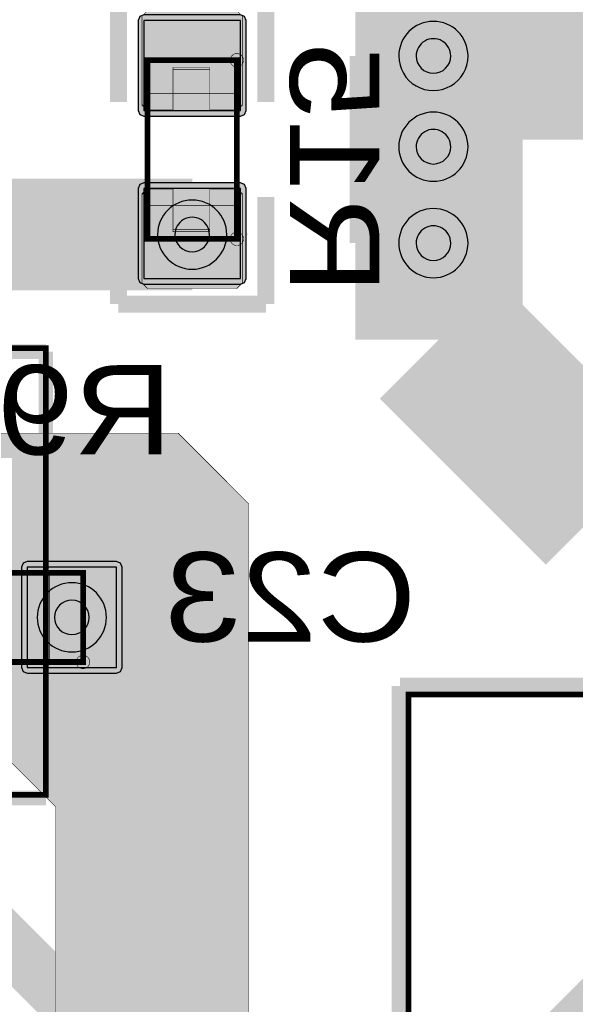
# Model space of a CAD drawing. Header units: millimetres. Extents: x -8 to 125, y -6 to 113.
# Tile 90 of 142: x 94 to 99, y 10 to 19. Entities that reach past the tile are written whole.
import ezdxf
from ezdxf.enums import TextEntityAlignment as Align

# ---------------------------------------------------------------- set-up
doc = ezdxf.new("R2010")
doc.units = ezdxf.units.MM
for name, color, linetype, true_color in [('Bottom Layer', 7, 'Continuous', 0x0000ff), ('Bottom Paste Mask Layer', 7, 'Continuous', 0x800000), ('Bottom Silkscreen Layer', 7, 'Continuous', 0x66cc33), ('Bottom Solder Mask Layer', 7, 'Continuous', 0xaa00ff), ('Component Marking Layer', 7, 'Continuous', 0x66ffcc), ('Component Shape Layer', 7, 'Continuous', 0x00cccc), ('Hole Layer', 7, 'Continuous', 0x222222), ('Multi-Layer', 7, 'Continuous', 0xc0c0c0), ('Pin Soldering Layer', 7, 'Continuous', 0xcc9999), ('Top Layer', 7, 'Continuous', 0xff0000), ('Top Paste Mask Layer', 7, 'Continuous', 0x808080), ('Top Silkscreen Layer', 7, 'Continuous', 0xffcc00), ('Top Solder Mask Layer', 7, 'Continuous', 0x800080)]:
    doc.layers.add(name, color=color, linetype=linetype, true_color=true_color)
doc.styles.get("Standard").update_dxf_attribs({"font": 'arial.ttf'})

msp = doc.modelspace()

# ---------------------------------------------------------------- hatches: boundary and pattern name
at = {"layer": 'Bottom Layer'}
for points in [[(95.80665481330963, 19.063639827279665), (94.94264668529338, 19.063639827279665), (94.94264668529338, 18.25716281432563), (95.80665481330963, 18.25716281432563)], [(95.80665481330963, 17.556908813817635), (94.94264668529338, 17.556908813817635), (94.94264668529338, 16.7504318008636), (95.80665481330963, 16.7504318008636)], [(94.6966725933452, 13.266027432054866), (94.6966725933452, 14.166027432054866), (93.8966725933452, 14.166027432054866), (93.8966725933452, 13.266027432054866)]]:
    msp.add_hatch(color=256, dxfattribs=at).paths.add_polyline_path(points)
at = {"layer": 'Bottom Paste Mask Layer'}
for points in [[(94.97467614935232, 18.262026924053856), (95.20264160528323, 18.262026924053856), (95.20264160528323, 18.64201168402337), (95.53263906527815, 18.64201168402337), (95.53263906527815, 18.262026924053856), (95.77467614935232, 18.262026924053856), (95.82466344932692, 18.312014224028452), (95.82466344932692, 19.10200660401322), (95.77467614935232, 19.15201930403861), (94.97467614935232, 19.15201930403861), (94.92466344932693, 19.10200660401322), (94.92466344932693, 18.312014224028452)], [(94.92466344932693, 16.712014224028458), (94.92466344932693, 17.512014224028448), (94.97467614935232, 17.562026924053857), (95.20264160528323, 17.562026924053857), (95.20264160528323, 17.19202438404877), (95.53263906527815, 17.19202438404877), (95.53263906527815, 17.562026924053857), (95.77467614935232, 17.562026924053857), (95.82466344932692, 17.512014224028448), (95.82466344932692, 16.712014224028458), (95.77467614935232, 16.66202692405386), (94.97467614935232, 16.66202692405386)], [(94.6966725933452, 13.266027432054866), (94.6966725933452, 14.166027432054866), (93.8966725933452, 14.166027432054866), (93.8966725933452, 13.266027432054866)]]:
    msp.add_hatch(color=256, dxfattribs=at).paths.add_polyline_path(points)
at = {"layer": 'Bottom Solder Mask Layer'}
for points in [[(95.80665481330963, 19.114439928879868), (94.94264668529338, 19.114439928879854), (94.90672558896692, 19.099560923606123), (94.89184658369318, 19.063639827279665), (94.89184658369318, 18.25716281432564), (94.90672558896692, 18.221241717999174), (94.94264668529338, 18.20636271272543), (95.80665481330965, 18.20636271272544), (95.84257590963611, 18.221241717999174), (95.85745491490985, 18.25716281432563), (95.85745491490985, 19.063639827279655), (95.84257590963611, 19.099560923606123)], [(95.80665481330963, 17.607708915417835), (94.94264668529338, 17.607708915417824), (94.90672558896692, 17.59282991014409), (94.89184658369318, 17.556908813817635), (94.89184658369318, 16.75043180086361), (94.90672558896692, 16.71451070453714), (94.94264668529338, 16.6996316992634), (95.80665481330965, 16.69963169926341), (95.84257590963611, 16.71451070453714), (95.85745491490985, 16.7504318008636), (95.85745491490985, 17.556908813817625), (95.84257590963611, 17.59282991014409)], [(94.7474726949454, 13.266027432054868), (94.74747269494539, 14.166027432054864), (94.73259368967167, 14.201948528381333), (94.69667259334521, 14.216827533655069), (93.8966725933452, 14.216827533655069), (93.86075149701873, 14.201948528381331), (93.84587249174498, 14.166027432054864), (93.845872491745, 13.266027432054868), (93.86075149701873, 13.230106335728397), (93.89667259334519, 13.215227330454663), (94.6966725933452, 13.215227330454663), (94.73259368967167, 13.230106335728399)]]:
    msp.add_hatch(color=256, dxfattribs=at).paths.add_polyline_path(points)
at = {"layer": 'Component Marking Layer'}
for points in [[(95.7146558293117, 18.707035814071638, 1), (95.83464566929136, 18.707035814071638, 1)], [(95.7146558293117, 17.107035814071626, 1), (95.83464566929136, 17.107035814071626, 1)], [(94.33665227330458, 13.316027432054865, 1), (94.45664211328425, 13.316027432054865, 1)]]:
    msp.add_hatch(color=256, dxfattribs=at).paths.add_polyline_path(points)
at = {"layer": 'Pin Soldering Layer'}
for points in [[(95.77465074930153, 18.707035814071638), (94.97465074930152, 18.707035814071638), (94.97465074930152, 18.407035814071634), (95.77465074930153, 18.407035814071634)], [(95.77465074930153, 18.707035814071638), (94.97465074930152, 18.707035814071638), (94.97465074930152, 18.407035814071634), (95.77465074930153, 18.407035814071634)], [(95.77465074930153, 17.107035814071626), (94.97465074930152, 17.107035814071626), (94.97465074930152, 17.40703581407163), (95.77465074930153, 17.40703581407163)], [(95.77465074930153, 17.107035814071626), (94.97465074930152, 17.107035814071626), (94.97465074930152, 17.40703581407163), (95.77465074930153, 17.40703581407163)], [(94.39664719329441, 13.316027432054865), (94.39664719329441, 14.116027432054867), (94.0966471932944, 14.116027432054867), (94.0966471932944, 13.316027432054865)]]:
    msp.add_hatch(color=256, dxfattribs=at).paths.add_polyline_path(points)
at = {"layer": 'Top Layer'}
for points in [[(94.9426466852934, 18.25716281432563), (95.80665481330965, 18.25716281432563), (95.80665481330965, 19.063639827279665), (94.9426466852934, 19.063639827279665)], [(94.9426466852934, 16.7504318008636), (95.80665481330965, 16.7504318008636), (95.80665481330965, 17.556908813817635), (94.9426466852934, 17.556908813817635)], [(93.184983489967, 15.365689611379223), (95.24899161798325, 15.365689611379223), (95.88265176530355, 14.73202946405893), (95.88265176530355, 6.858013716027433), (95.62865125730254, 6.604013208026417), (94.47893065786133, 6.604013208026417), (94.14989839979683, 6.933045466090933), (94.14989839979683, 12.01977393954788), (93.34264668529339, 12.82702565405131), (88.64363728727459, 12.82702565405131), (87.88163576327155, 12.065024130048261), (87.88163576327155, 6.731013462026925), (87.62763525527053, 6.477012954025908), (86.61163322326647, 6.477012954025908), (86.35763271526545, 6.731013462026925), (86.35763271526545, 13.970027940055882), (87.75463550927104, 15.36703073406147), (93.18364236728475, 15.36703073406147)]]:
    msp.add_hatch(color=256, dxfattribs=at).paths.add_polyline_path(points)
at = {"layer": 'Top Paste Mask Layer'}
for points in [[(94.92466344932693, 19.102057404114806), (94.92466344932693, 18.302057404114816), (94.97467614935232, 18.252044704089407), (95.20264160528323, 18.252044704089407), (95.20264160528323, 18.622047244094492), (95.53263906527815, 18.622047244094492), (95.53263906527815, 18.252044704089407), (95.77467614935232, 18.252044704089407), (95.82466344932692, 18.302057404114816), (95.82466344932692, 19.102057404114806), (95.77467614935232, 19.152044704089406), (94.97467614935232, 19.152044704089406)], [(94.97467614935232, 17.552044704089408), (95.20264160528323, 17.552044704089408), (95.20264160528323, 17.172059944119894), (95.53263906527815, 17.172059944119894), (95.53263906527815, 17.552044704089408), (95.77467614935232, 17.552044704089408), (95.82466344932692, 17.50205740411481), (95.82466344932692, 16.712065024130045), (95.77467614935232, 16.662052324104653), (94.97467614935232, 16.662052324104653), (94.92466344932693, 16.712065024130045), (94.92466344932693, 17.50205740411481)]]:
    msp.add_hatch(color=256, dxfattribs=at).paths.add_polyline_path(points)
at = {"layer": 'Top Solder Mask Layer'}
for points in [[(94.9426466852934, 18.20636271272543), (95.80665481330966, 18.20636271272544), (95.84257590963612, 18.221241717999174), (95.85745491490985, 18.25716281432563), (95.85745491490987, 19.063639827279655), (95.84257590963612, 19.099560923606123), (95.80665481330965, 19.114439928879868), (94.9426466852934, 19.114439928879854), (94.90672558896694, 19.099560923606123), (94.89184658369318, 19.063639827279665), (94.8918465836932, 18.25716281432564), (94.90672558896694, 18.221241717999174)], [(94.9426466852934, 16.6996316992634), (95.80665481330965, 16.69963169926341), (95.84257590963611, 16.71451070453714), (95.85745491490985, 16.7504318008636), (95.85745491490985, 17.556908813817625), (95.84257590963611, 17.59282991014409), (95.80665481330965, 17.607708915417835), (94.9426466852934, 17.607708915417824), (94.90672558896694, 17.59282991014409), (94.89184658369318, 17.556908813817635), (94.8918465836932, 16.75043180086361), (94.90672558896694, 16.71451070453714)]]:
    msp.add_hatch(color=256, dxfattribs=at).paths.add_polyline_path(points)

# ---------------------------------------------------------------- linework, layer by layer
at = {"layer": 'Bottom Layer'}
for points, const_width in [([(97.58699517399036, 16.205232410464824), (97.58699517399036, 20.08128016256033)], 1.5000025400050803), ([(95.37465074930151, 20.043180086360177), (95.37465074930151, 18.660401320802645)], 0.5), ([(99.07416814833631, 14.718059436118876), (97.58699517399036, 16.205232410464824)], 1.5000025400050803), ([(99.07416814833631, 14.718059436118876), (100.89085598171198, 14.718059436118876)], 1.5000025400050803), ([(98.29819659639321, 9.144018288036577), (100.33020066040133, 11.176022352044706)], 1.00000254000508), ([(93.4696469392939, 11.049022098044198), (94.35864871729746, 10.16002032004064)], 0.5), ([(94.35864871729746, 10.16002032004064), (94.35864871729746, 9.380746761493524)], 0.5)]:
    msp.add_lwpolyline(points, dxfattribs=dict(at, const_width=const_width))
for points in [[(95.80665481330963, 19.063639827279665), (94.94264668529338, 19.063639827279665), (94.94264668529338, 18.25716281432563), (95.80665481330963, 18.25716281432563)], [(95.80665481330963, 17.556908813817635), (94.94264668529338, 17.556908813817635), (94.94264668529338, 16.7504318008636), (95.80665481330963, 16.7504318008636)], [(94.6966725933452, 13.266027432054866), (94.6966725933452, 14.166027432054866), (93.8966725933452, 14.166027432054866), (93.8966725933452, 13.266027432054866)]]:
    msp.add_lwpolyline(points, close=True, dxfattribs=at)
at = {"layer": 'Bottom Paste Mask Layer', "const_width": 0.005080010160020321}
for points in [[(94.97467614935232, 18.262026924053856), (95.20264160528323, 18.262026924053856), (95.20264160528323, 18.64201168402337), (95.53263906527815, 18.64201168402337), (95.53263906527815, 18.262026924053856), (95.77467614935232, 18.262026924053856), (95.82466344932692, 18.312014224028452), (95.82466344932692, 19.10200660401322), (95.77467614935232, 19.15201930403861), (94.97467614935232, 19.15201930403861), (94.92466344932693, 19.10200660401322), (94.92466344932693, 18.312014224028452)], [(94.97467614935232, 18.262026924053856), (95.20264160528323, 18.262026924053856), (95.20264160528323, 18.64201168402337), (95.53263906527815, 18.64201168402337), (95.53263906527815, 18.262026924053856), (95.77467614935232, 18.262026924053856), (95.82466344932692, 18.312014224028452), (95.82466344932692, 19.10200660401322), (95.77467614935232, 19.15201930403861), (94.97467614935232, 19.15201930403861), (94.92466344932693, 19.10200660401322), (94.92466344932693, 18.312014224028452)], [(94.92466344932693, 16.712014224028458), (94.92466344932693, 17.512014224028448), (94.97467614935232, 17.562026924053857), (95.20264160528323, 17.562026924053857), (95.20264160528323, 17.19202438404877), (95.53263906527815, 17.19202438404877), (95.53263906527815, 17.562026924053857), (95.77467614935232, 17.562026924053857), (95.82466344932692, 17.512014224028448), (95.82466344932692, 16.712014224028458), (95.77467614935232, 16.66202692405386), (94.97467614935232, 16.66202692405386)], [(94.92466344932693, 16.712014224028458), (94.92466344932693, 17.512014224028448), (94.97467614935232, 17.562026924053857), (95.20264160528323, 17.562026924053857), (95.20264160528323, 17.19202438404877), (95.53263906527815, 17.19202438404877), (95.53263906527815, 17.562026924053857), (95.77467614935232, 17.562026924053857), (95.82466344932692, 17.512014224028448), (95.82466344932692, 16.712014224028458), (95.77467614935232, 16.66202692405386), (94.97467614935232, 16.66202692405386)]]:
    msp.add_lwpolyline(points, close=True, dxfattribs=at)
at = {"layer": 'Bottom Paste Mask Layer'}
msp.add_lwpolyline([(94.6966725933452, 13.266027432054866), (94.6966725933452, 14.166027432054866), (93.8966725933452, 14.166027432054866), (93.8966725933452, 13.266027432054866)], close=True, dxfattribs=at)
at = {"layer": 'Bottom Silkscreen Layer'}
for points, const_width in [([(94.71404622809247, 19.292125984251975), (94.71404622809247, 18.333248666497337)], 0.15240030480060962), ([(94.71404622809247, 19.292125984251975), (94.71404622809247, 18.333248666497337)], 0.15240030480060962), ([(96.03525527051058, 18.333248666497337), (96.03525527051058, 19.292125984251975)], 0.15240030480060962), ([(96.03525527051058, 18.333248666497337), (96.03525527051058, 19.292125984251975)], 0.15240030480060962), ([(94.71404622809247, 16.52194564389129), (94.71404622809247, 17.480822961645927)], 0.15240030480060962), ([(94.71404622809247, 16.52194564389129), (94.71404622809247, 17.480822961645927)], 0.15240030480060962), ([(96.03525527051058, 17.480822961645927), (96.03525527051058, 16.52194564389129)], 0.15240030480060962), ([(96.03525527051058, 17.480822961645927), (96.03525527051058, 16.52194564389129)], 0.15240030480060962), ([(96.03525527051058, 16.52194564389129), (94.71404622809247, 16.52194564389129)], 0.15240030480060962), ([(96.03525527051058, 16.52194564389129), (94.71404622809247, 16.52194564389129)], 0.15240030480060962), ([(93.89227838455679, 14.431470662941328), (94.69227838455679, 14.431470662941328)], 0.25400050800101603), ([(93.89227838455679, 14.431470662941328), (94.69227838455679, 14.431470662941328)], 0.25400050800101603), ([(95.00210820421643, 14.121640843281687), (95.00210820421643, 13.321666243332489)], 0.25400050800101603), ([(95.00210820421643, 14.121640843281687), (95.00210820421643, 13.321666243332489)], 0.25400050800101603), ([(93.89227838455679, 13.011861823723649), (94.69227838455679, 13.011861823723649)], 0.25400050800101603), ([(93.89227838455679, 13.011861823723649), (94.69227838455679, 13.011861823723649)], 0.25400050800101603)]:
    msp.add_lwpolyline(points, dxfattribs=dict(at, const_width=const_width))
at = {"layer": 'Bottom Silkscreen Layer', "const_width": 0.25400050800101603}
for points in [[(95.00215900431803, 14.121640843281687, 0.41421356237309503), (94.69232918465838, 14.431470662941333)], [(95.00215900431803, 14.121640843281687, 0.41421356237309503), (94.69232918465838, 14.431470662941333)], [(94.69232918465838, 13.011811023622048, 0.41423912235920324), (95.00215900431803, 13.321666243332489)], [(94.69232918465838, 13.011811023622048, 0.41423912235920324), (95.00215900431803, 13.321666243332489)]]:
    msp.add_lwpolyline(points, format="xyb", dxfattribs=at)
at = {"layer": 'Bottom Solder Mask Layer'}
for points in [[(95.80665481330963, 19.114439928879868), (94.94264668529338, 19.114439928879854), (94.90672558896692, 19.099560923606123), (94.89184658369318, 19.063639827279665), (94.89184658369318, 18.25716281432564), (94.90672558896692, 18.221241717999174), (94.94264668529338, 18.20636271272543), (95.80665481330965, 18.20636271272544), (95.84257590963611, 18.221241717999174), (95.85745491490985, 18.25716281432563), (95.85745491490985, 19.063639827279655), (95.84257590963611, 19.099560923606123)], [(95.80665481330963, 17.607708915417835), (94.94264668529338, 17.607708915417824), (94.90672558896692, 17.59282991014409), (94.89184658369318, 17.556908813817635), (94.89184658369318, 16.75043180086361), (94.90672558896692, 16.71451070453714), (94.94264668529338, 16.6996316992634), (95.80665481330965, 16.69963169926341), (95.84257590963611, 16.71451070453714), (95.85745491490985, 16.7504318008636), (95.85745491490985, 17.556908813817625), (95.84257590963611, 17.59282991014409)], [(94.7474726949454, 13.266027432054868), (94.74747269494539, 14.166027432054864), (94.73259368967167, 14.201948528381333), (94.69667259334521, 14.216827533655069), (93.8966725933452, 14.216827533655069), (93.86075149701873, 14.201948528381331), (93.84587249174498, 14.166027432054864), (93.845872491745, 13.266027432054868), (93.86075149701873, 13.230106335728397), (93.89667259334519, 13.215227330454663), (94.6966725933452, 13.215227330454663), (94.73259368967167, 13.230106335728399)]]:
    msp.add_lwpolyline(points, close=True, dxfattribs=at)
at = {"layer": 'Component Marking Layer', "const_width": 0.005080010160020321}
for points in [[(95.71465582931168, 18.707035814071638, 0.9999999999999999), (95.83464566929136, 18.707035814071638, 0.9999999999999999)], [(95.71465582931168, 17.107035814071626, 0.9999999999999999), (95.83464566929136, 17.107035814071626, 0.9999999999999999)], [(94.33665227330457, 13.316027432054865, 0.9999999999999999), (94.45664211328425, 13.316027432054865, 0.9999999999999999)]]:
    msp.add_lwpolyline(points, format="xyb", close=True, dxfattribs=at)
at = {"layer": 'Component Shape Layer', "const_width": 0.05080010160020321}
for points in [[(95.77465074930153, 17.107035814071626), (94.97465074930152, 17.107035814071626), (94.97465074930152, 18.707035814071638), (95.77465074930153, 18.707035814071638)], [(95.77465074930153, 18.707035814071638), (94.97465074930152, 18.707035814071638), (94.97465074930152, 17.107035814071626), (95.77465074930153, 17.107035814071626)], [(95.77465074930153, 17.107035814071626), (94.97465074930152, 17.107035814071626), (94.97465074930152, 18.707035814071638), (95.77465074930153, 18.707035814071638)], [(95.77465074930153, 18.707035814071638), (94.97465074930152, 18.707035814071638), (94.97465074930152, 17.107035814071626), (95.77465074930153, 17.107035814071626)], [(94.06400812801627, 16.12649225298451), (94.06400812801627, 12.125984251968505), (89.06527813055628, 12.125984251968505), (89.06527813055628, 16.12649225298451)], [(94.06400812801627, 16.12649225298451), (94.06400812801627, 12.125984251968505), (89.06527813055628, 12.125984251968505), (89.06527813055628, 16.12649225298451)], [(94.39664719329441, 13.316027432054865), (94.39664719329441, 14.116027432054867), (92.7966471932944, 14.116027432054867), (92.7966471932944, 13.316027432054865)], [(94.39664719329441, 13.316027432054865), (94.39664719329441, 14.116027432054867), (92.7966471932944, 14.116027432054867), (92.7966471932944, 13.316027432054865)], [(97.31379222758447, 13.024028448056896), (107.61381762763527, 13.024028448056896), (107.61381762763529, 4.783997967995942), (105.55382270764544, 2.7240030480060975), (99.3737871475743, 2.7240030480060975), (97.31379222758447, 4.783997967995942)], [(97.31379222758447, 13.024028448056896), (107.61381762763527, 13.024028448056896), (107.61381762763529, 4.783997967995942), (105.55382270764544, 2.7240030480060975), (99.3737871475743, 2.7240030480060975), (97.31379222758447, 4.783997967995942)]]:
    msp.add_lwpolyline(points, close=True, dxfattribs=at)
at = {"layer": 'Hole Layer'}
for points in [[(97.38119380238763, 18.745237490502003, 0.9999999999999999), (97.6911963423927, 18.74523749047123), (97.6911963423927, 18.745237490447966, 0.9999999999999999), (97.38119380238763, 18.74523749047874)], [(97.38119380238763, 17.93243586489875, 0.9999999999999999), (97.6911963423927, 17.93243586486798), (97.6911963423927, 17.932435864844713, 0.9999999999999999), (97.38119380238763, 17.932435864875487)], [(95.21964947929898, 17.1450342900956, 0.9999999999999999), (95.52965201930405, 17.14503429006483), (95.52965201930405, 17.145034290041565, 0.9999999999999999), (95.21964947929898, 17.14503429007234)], [(97.38119380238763, 17.068834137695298, 0.9999999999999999), (97.6911963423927, 17.068834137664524), (97.6911963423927, 17.06883413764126, 0.9999999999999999), (97.38119380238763, 17.068834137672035)], [(94.14167132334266, 13.716027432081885, 0.9999999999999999), (94.45167386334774, 13.716027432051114), (94.45167386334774, 13.716027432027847, 0.9999999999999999), (94.14167132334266, 13.716027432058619)]]:
    msp.add_lwpolyline(points, format="xyb", dxfattribs=at)
at = {"layer": 'Multi-Layer'}
for points in [[(97.22619507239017, 18.745237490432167, 0.9999999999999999), (97.84619507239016, 18.74523749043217), (97.84619507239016, 18.7452374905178, 0.9999999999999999), (97.22619507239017, 18.7452374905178)], [(97.22619507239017, 17.932435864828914, 0.9999999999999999), (97.84619507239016, 17.932435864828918), (97.84619507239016, 17.932435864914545, 0.9999999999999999), (97.22619507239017, 17.932435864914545)], [(95.06465074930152, 17.145034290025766, 0.9999999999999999), (95.68465074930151, 17.14503429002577), (95.68465074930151, 17.145034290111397, 0.9999999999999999), (95.06465074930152, 17.145034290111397)], [(97.22619507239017, 17.068834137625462, 0.9999999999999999), (97.84619507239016, 17.068834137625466), (97.84619507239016, 17.068834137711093, 0.9999999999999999), (97.22619507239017, 17.068834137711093)], [(93.9866725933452, 13.716027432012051, 0.9999999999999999), (94.6066725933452, 13.716027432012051), (94.6066725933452, 13.71602743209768, 0.9999999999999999), (93.9866725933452, 13.71602743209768)]]:
    msp.add_lwpolyline(points, format="xyb", dxfattribs=at)
at = {"layer": 'Pin Soldering Layer', "const_width": 0.005080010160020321}
for points in [[(95.77465074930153, 18.707035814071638), (94.97465074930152, 18.707035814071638), (94.97465074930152, 18.407035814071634), (95.77465074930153, 18.407035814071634)], [(95.77465074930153, 18.707035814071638), (94.97465074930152, 18.707035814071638), (94.97465074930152, 18.407035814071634), (95.77465074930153, 18.407035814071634)], [(95.77465074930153, 18.707035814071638), (94.97465074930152, 18.707035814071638), (94.97465074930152, 18.407035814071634), (95.77465074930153, 18.407035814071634)], [(95.77465074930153, 18.707035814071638), (94.97465074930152, 18.707035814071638), (94.97465074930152, 18.407035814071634), (95.77465074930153, 18.407035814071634)], [(95.77465074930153, 17.107035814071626), (94.97465074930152, 17.107035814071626), (94.97465074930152, 17.40703581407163), (95.77465074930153, 17.40703581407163)], [(95.77465074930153, 17.107035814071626), (94.97465074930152, 17.107035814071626), (94.97465074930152, 17.40703581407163), (95.77465074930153, 17.40703581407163)], [(95.77465074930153, 17.107035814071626), (94.97465074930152, 17.107035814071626), (94.97465074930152, 17.40703581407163), (95.77465074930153, 17.40703581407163)], [(95.77465074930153, 17.107035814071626), (94.97465074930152, 17.107035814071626), (94.97465074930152, 17.40703581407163), (95.77465074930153, 17.40703581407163)], [(94.39664719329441, 13.316027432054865), (94.39664719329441, 14.116027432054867), (94.0966471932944, 14.116027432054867), (94.0966471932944, 13.316027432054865)], [(94.39664719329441, 13.316027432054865), (94.39664719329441, 14.116027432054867), (94.0966471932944, 14.116027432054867), (94.0966471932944, 13.316027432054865)]]:
    msp.add_lwpolyline(points, close=True, dxfattribs=at)
at = {"layer": 'Top Layer'}
for points, const_width in [([(95.37465074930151, 18.660401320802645), (95.37465074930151, 22.987045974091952)], 0.5), ([(97.53619507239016, 17.93243586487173), (97.53619507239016, 18.745237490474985)], 1.5000025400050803), ([(102.75844551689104, 18.745237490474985), (97.53619507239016, 18.745237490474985)], 1.5000025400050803), ([(97.53619507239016, 17.93243586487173), (97.53619507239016, 17.06883413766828)], 1.5000025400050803), ([(95.37465074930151, 17.145034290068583), (93.67538735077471, 17.145034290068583)], 1.00000254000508), ([(95.37465074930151, 17.145034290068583), (95.37465074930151, 17.15367030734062)], 1.00000254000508), ([(98.29819659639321, 9.194818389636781), (99.7205994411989, 10.61722123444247)], 1.00000254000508)]:
    msp.add_lwpolyline(points, dxfattribs=dict(at, const_width=const_width))
for points in [[(94.9426466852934, 18.25716281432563), (95.80665481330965, 18.25716281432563), (95.80665481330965, 19.063639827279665), (94.9426466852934, 19.063639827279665)], [(94.9426466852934, 16.7504318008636), (95.80665481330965, 16.7504318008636), (95.80665481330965, 17.556908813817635), (94.9426466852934, 17.556908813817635)]]:
    msp.add_lwpolyline(points, close=True, dxfattribs=at)
at = {"layer": 'Top Layer', "const_width": 0.005080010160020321}
msp.add_lwpolyline([(93.184983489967, 15.365689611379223), (95.24899161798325, 15.365689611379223), (95.88265176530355, 14.73202946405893), (95.88265176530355, 6.858013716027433), (95.62865125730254, 6.604013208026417), (94.47893065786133, 6.604013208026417), (94.14989839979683, 6.933045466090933), (94.14989839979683, 12.01977393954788), (93.34264668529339, 12.82702565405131), (88.64363728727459, 12.82702565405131), (87.88163576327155, 12.065024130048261), (87.88163576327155, 6.731013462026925), (87.62763525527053, 6.477012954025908), (86.61163322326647, 6.477012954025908), (86.35763271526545, 6.731013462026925), (86.35763271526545, 13.970027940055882), (87.75463550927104, 15.36703073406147), (93.18364236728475, 15.36703073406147)], close=True, dxfattribs=at)
at = {"layer": 'Top Paste Mask Layer', "const_width": 0.005080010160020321}
for points in [[(94.92466344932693, 19.102057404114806), (94.92466344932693, 18.302057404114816), (94.97467614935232, 18.252044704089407), (95.20264160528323, 18.252044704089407), (95.20264160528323, 18.622047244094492), (95.53263906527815, 18.622047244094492), (95.53263906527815, 18.252044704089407), (95.77467614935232, 18.252044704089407), (95.82466344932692, 18.302057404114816), (95.82466344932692, 19.102057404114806), (95.77467614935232, 19.152044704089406), (94.97467614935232, 19.152044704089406)], [(94.92466344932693, 19.102057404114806), (94.92466344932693, 18.302057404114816), (94.97467614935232, 18.252044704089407), (95.20264160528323, 18.252044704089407), (95.20264160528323, 18.622047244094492), (95.53263906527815, 18.622047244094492), (95.53263906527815, 18.252044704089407), (95.77467614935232, 18.252044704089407), (95.82466344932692, 18.302057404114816), (95.82466344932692, 19.102057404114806), (95.77467614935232, 19.152044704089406), (94.97467614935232, 19.152044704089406)], [(94.97467614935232, 17.552044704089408), (95.20264160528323, 17.552044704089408), (95.20264160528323, 17.172059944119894), (95.53263906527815, 17.172059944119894), (95.53263906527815, 17.552044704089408), (95.77467614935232, 17.552044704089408), (95.82466344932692, 17.50205740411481), (95.82466344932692, 16.712065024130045), (95.77467614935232, 16.662052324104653), (94.97467614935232, 16.662052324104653), (94.92466344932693, 16.712065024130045), (94.92466344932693, 17.50205740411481)], [(94.97467614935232, 17.552044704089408), (95.20264160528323, 17.552044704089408), (95.20264160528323, 17.172059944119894), (95.53263906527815, 17.172059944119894), (95.53263906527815, 17.552044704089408), (95.77467614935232, 17.552044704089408), (95.82466344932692, 17.50205740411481), (95.82466344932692, 16.712065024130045), (95.77467614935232, 16.662052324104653), (94.97467614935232, 16.662052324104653), (94.92466344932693, 16.712065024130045), (94.92466344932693, 17.50205740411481)]]:
    msp.add_lwpolyline(points, close=True, dxfattribs=at)
at = {"layer": 'Top Silkscreen Layer'}
for points, const_width in [([(94.71404622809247, 19.292125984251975), (94.71404622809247, 18.333248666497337)], 0.15240030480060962), ([(94.71404622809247, 19.292125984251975), (94.71404622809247, 18.333248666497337)], 0.15240030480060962), ([(96.03525527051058, 18.333248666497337), (96.03525527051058, 19.292125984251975)], 0.15240030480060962), ([(96.03525527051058, 18.333248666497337), (96.03525527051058, 19.292125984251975)], 0.15240030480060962), ([(94.71404622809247, 16.52194564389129), (94.71404622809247, 17.480822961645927)], 0.15240030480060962), ([(94.71404622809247, 16.52194564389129), (94.71404622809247, 17.480822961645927)], 0.15240030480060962), ([(96.03525527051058, 17.480822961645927), (96.03525527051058, 16.52194564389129)], 0.15240030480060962), ([(96.03525527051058, 17.480822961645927), (96.03525527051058, 16.52194564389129)], 0.15240030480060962), ([(96.03525527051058, 16.52194564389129), (94.71404622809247, 16.52194564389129)], 0.15240030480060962), ([(96.03525527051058, 16.52194564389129), (94.71404622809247, 16.52194564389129)], 0.15240030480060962), ([(89.06527813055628, 16.096012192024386), (94.06400812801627, 16.096012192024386)], 0.12954025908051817), ([(89.06527813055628, 16.096012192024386), (94.06400812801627, 16.096012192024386)], 0.12954025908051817), ([(94.06400812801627, 16.096012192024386), (94.06400812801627, 12.098044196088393)], 0.12954025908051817), ([(94.06400812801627, 16.096012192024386), (94.06400812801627, 12.098044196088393)], 0.12954025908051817), ([(97.23756667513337, 13.100254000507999), (97.23756667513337, 4.784023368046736)], 0.15240030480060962), ([(97.23756667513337, 13.100254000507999), (97.23756667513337, 4.784023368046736)], 0.15240030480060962), ([(101.38366776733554, 13.100254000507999), (97.23756667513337, 13.100254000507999)], 0.15199390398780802), ([(101.38366776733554, 13.100254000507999), (97.23756667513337, 13.100254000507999)], 0.15199390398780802), ([(89.06527813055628, 12.098044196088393), (94.06400812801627, 12.098044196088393)], 0.12954025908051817), ([(89.06527813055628, 12.098044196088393), (94.06400812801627, 12.098044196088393)], 0.12954025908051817)]:
    msp.add_lwpolyline(points, dxfattribs=dict(at, const_width=const_width))
at = {"layer": 'Top Solder Mask Layer'}
for points in [[(94.9426466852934, 18.20636271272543), (95.80665481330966, 18.20636271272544), (95.84257590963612, 18.221241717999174), (95.85745491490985, 18.25716281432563), (95.85745491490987, 19.063639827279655), (95.84257590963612, 19.099560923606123), (95.80665481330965, 19.114439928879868), (94.9426466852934, 19.114439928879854), (94.90672558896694, 19.099560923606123), (94.89184658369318, 19.063639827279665), (94.8918465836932, 18.25716281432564), (94.90672558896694, 18.221241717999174)], [(94.9426466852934, 16.6996316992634), (95.80665481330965, 16.69963169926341), (95.84257590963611, 16.71451070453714), (95.85745491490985, 16.7504318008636), (95.85745491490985, 17.556908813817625), (95.84257590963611, 17.59282991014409), (95.80665481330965, 17.607708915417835), (94.9426466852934, 17.607708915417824), (94.90672558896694, 17.59282991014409), (94.89184658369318, 17.556908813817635), (94.8918465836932, 16.75043180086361), (94.90672558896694, 16.71451070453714)]]:
    msp.add_lwpolyline(points, close=True, dxfattribs=at)

# ---------------------------------------------------------------- texts
at = {"layer": 'Bottom Silkscreen Layer', "text_generation_flag": 2, "width": 1.1}
for s, rotation, p in [('R15', 630, (96.01219202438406, 16.61163322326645)), ('R9', 1080, (95.19939039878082, 14.935229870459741)), ('C23', 1080, (97.38379476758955, 13.258826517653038))]:
    msp.add_text(s, height=0.8001016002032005, rotation=rotation, dxfattribs=at).set_placement(p, align=Align.BOTTOM_LEFT)

doc.saveas('drawing.dxf')
